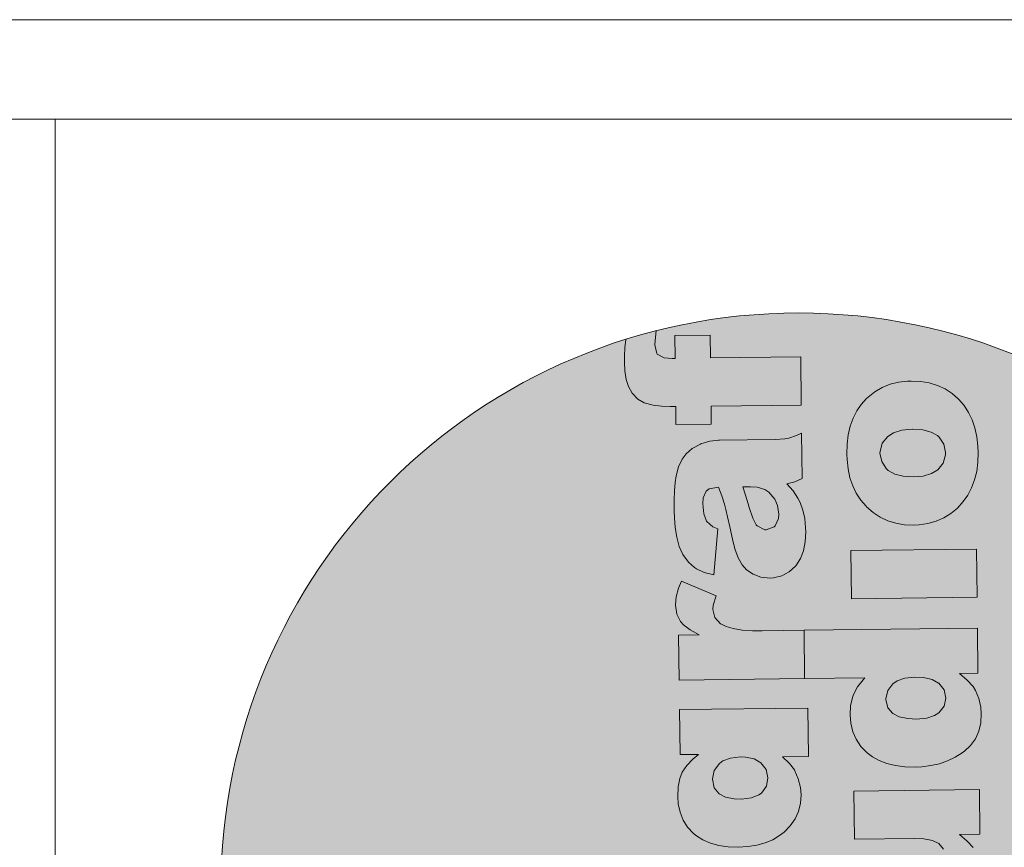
# Model space of a CAD drawing. Header units: millimetres. Extents: x -115268 to 140687, y -37779 to 24471.
# Tile 254 of 256: x 47797 to 48094, y 19350 to 19600. Entities that reach past the tile are written whole.
import ezdxf

# ---------------------------------------------------------------- set-up
doc = ezdxf.new("R2010")
doc.units = ezdxf.units.MM
doc.layers.get('0').update_dxf_attribs({"lineweight": 9})
doc.layers.add('A_CIENKA', color=7, linetype='Continuous', lineweight=9)
doc.layers.add('A_RAMKA', color=7, linetype='Continuous', lineweight=9)

# ---------------------------------------------------------------- blocks, each defined once
blk = doc.blocks.new('METRYKA11')
at = {"true_color": 0x000000}
h = blk.add_hatch(color=18, dxfattribs=at)
h.dxf.hatch_style = 1
h.paths.add_polyline_path([(7511428.56, 5508702.86, 1), (7511776.45, 5508702.86, 1)])
at = {"true_color": 0xffffff}
h = blk.add_hatch(color=7, dxfattribs=at)
h.dxf.hatch_style = 1
h.paths.add_polyline_path([(7511581.88, 5508579.4), (7511581.49, 5508579.4), (7511578.94, 5508579.05), (7511576.25, 5508578.25), (7511576.14, 5508578.21), (7511573.63, 5508576.92), (7511571.76, 5508575.28), (7511570.62, 5508573.72), (7511569.49, 5508571.36), (7511568.79, 5508568.65), (7511568.5, 5508566.69), (7511568.32, 5508564.19), (7511568.21, 5508561.35), (7511568.22, 5508558.2), (7511568.28, 5508555.88), (7511568.52, 5508553.19), (7511568.9, 5508550.67), (7511568.98, 5508550.18), (7511569.72, 5508547.38), (7511570.69, 5508545.22), (7511570.83, 5508544.94), (7511572.47, 5508542.68), (7511574.32, 5508541.02), (7511574.95, 5508540.61), (7511577.24, 5508539.58), (7511580.09, 5508538.81), (7511581.36, 5508552.68), (7511579.81, 5508553.32), (7511577.92, 5508554.95), (7511577.1, 5508557.18), (7511576.78, 5508560.19), (7511576.9, 5508561.98), (7511577.82, 5508564.06), (7511578.73, 5508564.71), (7511581.55, 5508565.23), (7511582.54, 5508562.58), (7511583.31, 5508560.13), (7511583.31, 5508560.1), (7511583.75, 5508558.53), (7511584.27, 5508556.25), (7511584.97, 5508553.28), (7511585.75, 5508549.57), (7511586.49, 5508546.64), (7511587.5, 5508543.98), (7511588.65, 5508541.86), (7511590, 5508540.3), (7511591.94, 5508538.99), (7511594.34, 5508538.14), (7511597.11, 5508537.86), (7511598.09, 5508537.94), (7511600.58, 5508538.5), (7511602.81, 5508539.68), (7511604.78, 5508541.5), (7511605.02, 5508541.78), (7511606.26, 5508543.72), (7511607.15, 5508546.05), (7511607.67, 5508548.72), (7511607.81, 5508551.77), (7511607.76, 5508553), (7511607.48, 5508555.76), (7511606.93, 5508558.35), (7511606.13, 5508560.69), (7511605.48, 5508561.95), (7511604.05, 5508564.14), (7511602.13, 5508566.29), (7511604.51, 5508566.81), (7511606.74, 5508567.92), (7511606.57, 5508581.49), (7511605.04, 5508580.77), (7511602.74, 5508580.01), (7511601.51, 5508579.78), (7511598.57, 5508579.6)])
h.paths.add_polyline_path([(7511593.2, 5508565.23), (7511595.52, 5508564.56), (7511596.73, 5508563.73), (7511598.47, 5508561.62), (7511599.3, 5508559.73), (7511599.68, 5508557.11), (7511599.59, 5508555.84), (7511598.64, 5508553.62), (7511598.26, 5508553.23), (7511595.88, 5508552.36), (7511595.46, 5508552.39), (7511593.17, 5508553.56), (7511592.88, 5508553.9), (7511591.84, 5508555.89), (7511590.79, 5508559.1), (7511590.49, 5508560.22), (7511589.69, 5508562.81), (7511588.85, 5508565.32), (7511591.17, 5508565.35)], flags=16)
h.paths.add_polyline_path([(7511594.33, 5508603.93), (7511592.32, 5508602.95), (7511589.31, 5508602.56), (7511568.52, 5508602.31), (7511568.7, 5508587.76), (7511592.75, 5508588.05), (7511594.36, 5508588.11), (7511597.27, 5508588.49), (7511599.82, 5508589.19), (7511601.98, 5508590.24), (7511603.72, 5508591.62), (7511605.24, 5508593.4), (7511606.33, 5508595.62), (7511607, 5508598.15), (7511607.21, 5508601.03), (7511607, 5508603.73), (7511606.45, 5508606.31), (7511605.51, 5508608.57), (7511604.11, 5508610.67), (7511602.3, 5508612.65), (7511600.07, 5508614.58), (7511606.17, 5508614.66), (7511606.01, 5508628.19), (7511568.21, 5508627.73), (7511568.39, 5508613.25), (7511586.58, 5508613.47), (7511589.32, 5508613.36), (7511591.92, 5508612.83), (7511593.76, 5508611.91), (7511595.21, 5508610.17), (7511595.81, 5508607.66), (7511595.62, 5508606.08)])
h.paths.add_polyline_path([(7511567.8, 5508661.95), (7511567.89, 5508653.99), (7511553.52, 5508653.81), (7511561.13, 5508639.39), (7511568.07, 5508639.47), (7511568.13, 5508634.14), (7511578.76, 5508634.27), (7511578.69, 5508639.6), (7511591.98, 5508639.76), (7511593.66, 5508639.79), (7511596.71, 5508640.03), (7511599.19, 5508640.48), (7511601.11, 5508641.1), (7511601.57, 5508641.32), (7511603.72, 5508642.85), (7511605.28, 5508644.94), (7511605.34, 5508645.05), (7511606.06, 5508647.09), (7511606.48, 5508649.69), (7511606.58, 5508652.92), (7511606.49, 5508654.84), (7511606.24, 5508657.47), (7511605.86, 5508660.17), (7511605.27, 5508662.93), (7511595.29, 5508661.76), (7511595.91, 5508659.59), (7511596.3, 5508656.97), (7511595.09, 5508654.77), (7511594.74, 5508654.63), (7511591.87, 5508654.28), (7511578.51, 5508654.12), (7511578.42, 5508662.08)])
h.paths.add_polyline_path([(7511572.98, 5508705.87), (7511572.52, 5508705.45), (7511570.93, 5508703.68), (7511569.56, 5508701.7), (7511568.46, 5508699.51), (7511567.65, 5508697.08), (7511567.05, 5508694.48), (7511566.7, 5508691.67), (7511566.63, 5508688.65), (7511566.68, 5508687.04), (7511566.96, 5508684.2), (7511567.56, 5508681.58), (7511568.36, 5508679.13), (7511569.44, 5508676.87), (7511570.79, 5508674.82), (7511572.56, 5508672.79), (7511574.49, 5508671.11), (7511576.61, 5508669.73), (7511578.9, 5508668.64), (7511581.36, 5508667.86), (7511583.96, 5508667.44), (7511586.73, 5508667.3), (7511588.35, 5508667.39), (7511590.97, 5508667.77), (7511593.45, 5508668.43), (7511595.76, 5508669.44), (7511597.91, 5508670.8), (7511599.89, 5508672.44), (7511601.69, 5508674.39), (7511603.03, 5508676.33), (7511604.2, 5508678.52), (7511605.05, 5508680.91), (7511605.68, 5508683.48), (7511606.04, 5508686.22), (7511606.14, 5508689.17), (7511606.05, 5508691.09), (7511605.73, 5508693.93), (7511605.17, 5508696.59), (7511604.34, 5508699.03), (7511603.26, 5508701.26), (7511601.94, 5508703.28), (7511600.33, 5508705.12), (7511600.23, 5508705.22), (7511598.28, 5508706.92), (7511596.16, 5508708.33), (7511593.87, 5508709.39), (7511591.44, 5508710.13), (7511588.8, 5508710.59), (7511586, 5508710.7), (7511584.87, 5508710.68), (7511582.14, 5508710.33), (7511579.59, 5508709.71), (7511577.22, 5508708.77), (7511575.02, 5508707.48)])
h.paths.add_polyline_path([(7511577.07, 5508686.43), (7511576.58, 5508688.98), (7511576.58, 5508689.54), (7511577.25, 5508691.97), (7511578.91, 5508694.03), (7511580.71, 5508695.17), (7511583.16, 5508695.9), (7511586.32, 5508696.16), (7511589.51, 5508695.94), (7511592, 5508695.31), (7511593.88, 5508694.24), (7511594.41, 5508693.79), (7511595.84, 5508691.67), (7511596.32, 5508689.12), (7511596.33, 5508688.45), (7511595.62, 5508685.99), (7511593.97, 5508683.97), (7511592.09, 5508682.79), (7511589.61, 5508682.09), (7511586.52, 5508681.81), (7511583.5, 5508682.02), (7511581.01, 5508682.65), (7511579.07, 5508683.79), (7511578.5, 5508684.31)], flags=16)
h.paths.add_polyline_path([(7511566.63, 5508757.31), (7511566.8, 5508743.74), (7511572.37, 5508743.81), (7511570.67, 5508742.38), (7511568.84, 5508740.43), (7511567.49, 5508738.42), (7511566.78, 5508736.59), (7511566.25, 5508734.05), (7511566.11, 5508731.11), (7511566.24, 5508728.94), (7511566.8, 5508726.35), (7511567.74, 5508723.97), (7511569.1, 5508721.89), (7511570.88, 5508719.98), (7511571.76, 5508719.25), (7511573.7, 5508718.02), (7511575.96, 5508717.06), (7511578.49, 5508716.39), (7511581.3, 5508715.97), (7511584.35, 5508715.87), (7511587.19, 5508716.04), (7511589.96, 5508716.46), (7511592.47, 5508717.16), (7511594.74, 5508718.1), (7511596.76, 5508719.35), (7511598.11, 5508720.42), (7511599.99, 5508722.3), (7511601.43, 5508724.38), (7511602.46, 5508726.61), (7511603.06, 5508729.07), (7511603.24, 5508731.66), (7511603.04, 5508733.87), (7511602.41, 5508736.42), (7511601.36, 5508738.87), (7511601.22, 5508739.11), (7511599.76, 5508741.09), (7511597.63, 5508743.1), (7511605.48, 5508743.19), (7511605.3, 5508757.78)])
h.paths.add_polyline_path([(7511577.09, 5508733.77), (7511576.52, 5508736.39), (7511577.06, 5508738.96), (7511578.65, 5508741.04), (7511579.73, 5508741.83), (7511582.03, 5508742.7), (7511584.97, 5508743.05), (7511586.51, 5508743), (7511589.15, 5508742.43), (7511591.13, 5508741.3), (7511592.7, 5508739.29), (7511593.25, 5508736.77), (7511592.79, 5508734.2), (7511591.34, 5508732.15), (7511590.55, 5508731.58), (7511588.28, 5508730.68), (7511585.3, 5508730.32), (7511583.13, 5508730.4), (7511580.49, 5508730.93), (7511578.58, 5508731.93)], flags=16)
h.paths.add_polyline_path([(7511591.49, 5508781.03), (7511588.61, 5508781.07), (7511585.49, 5508781.28), (7511582.85, 5508781.7), (7511580.71, 5508782.34), (7511579.05, 5508783.13), (7511579.01, 5508783.19), (7511577.27, 5508785.03), (7511576.64, 5508787.51), (7511576.8, 5508788.78), (7511577.68, 5508791.59), (7511567.29, 5508795.96), (7511566.36, 5508793.88), (7511565.62, 5508791.31), (7511565.41, 5508788.92), (7511565.41, 5508788.74), (7511565.83, 5508786.05), (7511566.94, 5508783.82), (7511567.8, 5508782.85), (7511569.81, 5508781.29), (7511572.57, 5508779.82), (7511566.36, 5508779.74), (7511566.53, 5508766.18), (7511604.32, 5508766.64), (7511604.14, 5508781.19)])
h.paths.add_polyline_path([(7511578.72, 5508838.45), (7511578.34, 5508838.45), (7511575.78, 5508838.14), (7511573.09, 5508837.33), (7511572.99, 5508837.3), (7511570.48, 5508836), (7511568.61, 5508834.37), (7511567.47, 5508832.78), (7511566.34, 5508830.45), (7511565.64, 5508827.74), (7511565.34, 5508825.77), (7511565.16, 5508823.25), (7511565.06, 5508820.44), (7511565.06, 5508817.28), (7511565.12, 5508814.97), (7511565.37, 5508812.27), (7511565.75, 5508809.75), (7511565.83, 5508809.23), (7511566.56, 5508806.43), (7511567.53, 5508804.27), (7511567.68, 5508804.03), (7511569.32, 5508801.77), (7511571.16, 5508800.07), (7511571.8, 5508799.69), (7511574.09, 5508798.63), (7511576.94, 5508797.9), (7511578.21, 5508811.73), (7511576.66, 5508812.41), (7511574.77, 5508814), (7511573.95, 5508816.27), (7511573.63, 5508819.25), (7511573.75, 5508821.07), (7511574.67, 5508823.15), (7511575.57, 5508823.79), (7511578.4, 5508824.29), (7511579.38, 5508821.66), (7511580.15, 5508819.18), (7511580.15, 5508819.15), (7511580.59, 5508817.61), (7511581.11, 5508815.34), (7511581.81, 5508812.33), (7511582.59, 5508808.66), (7511583.33, 5508805.72), (7511584.34, 5508803.07), (7511585.49, 5508800.95), (7511586.84, 5508799.38), (7511588.79, 5508798.08), (7511591.18, 5508797.19), (7511593.96, 5508796.95), (7511594.94, 5508796.99), (7511597.42, 5508797.59), (7511599.65, 5508798.77), (7511601.63, 5508800.58), (7511601.87, 5508800.87), (7511603.11, 5508802.81), (7511603.99, 5508805.1), (7511604.52, 5508807.81), (7511604.66, 5508810.86), (7511604.61, 5508812.08), (7511604.33, 5508814.85), (7511603.77, 5508817.4), (7511602.97, 5508819.74), (7511602.32, 5508821.03), (7511600.9, 5508823.19), (7511598.98, 5508825.37), (7511601.35, 5508825.89), (7511603.58, 5508826.97), (7511603.42, 5508840.58), (7511601.88, 5508839.86), (7511599.58, 5508839.09), (7511598.36, 5508838.87), (7511595.41, 5508838.66)])
h.paths.add_polyline_path([(7511585.7, 5508824.37), (7511588.01, 5508824.4), (7511590.05, 5508824.28), (7511592.37, 5508823.61), (7511593.57, 5508822.82), (7511595.32, 5508820.7), (7511596.15, 5508818.82), (7511596.53, 5508816.19), (7511596.44, 5508814.89), (7511595.48, 5508812.71), (7511595.1, 5508812.32), (7511592.73, 5508811.45), (7511592.31, 5508811.48), (7511590.01, 5508812.64), (7511589.73, 5508812.95), (7511588.69, 5508814.98), (7511587.63, 5508818.19), (7511587.34, 5508819.31), (7511586.54, 5508821.89)], flags=16)
h.paths.add_polyline_path([(7511565.26, 5508870.02), (7511565.35, 5508863.12), (7511564.43, 5508863.1), (7511562.01, 5508863.25), (7511559.81, 5508864.48), (7511559.23, 5508867.21), (7511559.28, 5508868.51), (7511559.6, 5508871.43, 0.013685), (7511550.44, 5508868.83), (7511550.23, 5508866.33), (7511550.12, 5508863.91), (7511550.07, 5508861.84), (7511550.21, 5508859.42), (7511550.59, 5508856.73), (7511551.25, 5508854.63), (7511552.39, 5508852.65), (7511554.13, 5508850.85), (7511556.01, 5508849.75), (7511558.71, 5508849.01), (7511561.24, 5508848.69), (7511563.8, 5508848.58), (7511565.52, 5508848.6), (7511565.59, 5508843.17), (7511576.21, 5508843.3), (7511576.14, 5508848.73), (7511603.32, 5508849.06), (7511603.14, 5508863.58), (7511575.97, 5508863.24), (7511575.88, 5508870.15)])
h.paths.add_polyline_path([(7511621.34, 5508849.25), (7511619.99, 5508847.27), (7511618.9, 5508845.08), (7511618.05, 5508842.68), (7511617.45, 5508840.08), (7511617.13, 5508837.27), (7511617.03, 5508834.26), (7511617.09, 5508832.64), (7511617.4, 5508829.81), (7511617.96, 5508827.15), (7511618.8, 5508824.7), (7511619.87, 5508822.47), (7511621.23, 5508820.42), (7511622.98, 5508818.37), (7511624.92, 5508816.71), (7511627.04, 5508815.3), (7511629.34, 5508814.21), (7511631.77, 5508813.47), (7511634.4, 5508813.01), (7511637.17, 5508812.9), (7511638.78, 5508812.96), (7511641.41, 5508813.34), (7511643.89, 5508814.04), (7511646.19, 5508815.04), (7511648.35, 5508816.37), (7511650.29, 5508818.01), (7511652.09, 5508819.99), (7511653.47, 5508821.94), (7511654.6, 5508824.12), (7511655.49, 5508826.48), (7511656.12, 5508829.05), (7511656.47, 5508831.83), (7511656.54, 5508834.77), (7511656.48, 5508836.66), (7511656.17, 5508839.5), (7511655.58, 5508842.16), (7511654.74, 5508844.6), (7511653.69, 5508846.83), (7511652.34, 5508848.89), (7511650.77, 5508850.69), (7511650.67, 5508850.79), (7511648.72, 5508852.52), (7511646.6, 5508853.9), (7511644.3, 5508854.96), (7511641.84, 5508855.74), (7511639.21, 5508856.16), (7511636.43, 5508856.3), (7511635.31, 5508856.25), (7511632.58, 5508855.94), (7511630.03, 5508855.31), (7511627.66, 5508854.34), (7511625.46, 5508853.05), (7511623.41, 5508851.48), (7511622.93, 5508851.02)])
h.paths.add_polyline_path([(7511626.98, 5508834.59), (7511627.01, 5508835.11), (7511627.68, 5508837.58), (7511629.34, 5508839.63), (7511631.12, 5508840.74), (7511633.6, 5508841.47), (7511636.73, 5508841.76), (7511639.94, 5508841.55), (7511642.44, 5508840.91), (7511644.31, 5508839.85), (7511644.84, 5508839.36), (7511646.27, 5508837.28), (7511646.76, 5508834.72), (7511646.73, 5508834.02), (7511646.06, 5508831.59), (7511644.4, 5508829.57), (7511644.4, 5508829.54), (7511642.49, 5508828.39), (7511640.01, 5508827.66), (7511636.96, 5508827.42), (7511633.94, 5508827.59), (7511631.44, 5508828.26), (7511629.5, 5508829.39), (7511628.9, 5508829.91), (7511627.51, 5508832.03)], flags=16)
h.paths.add_polyline_path([(7511618.26, 5508805.2), (7511618.44, 5508790.72), (7511656.23, 5508791.18), (7511656.05, 5508805.66)])
h.paths.add_polyline_path([(7511604.14, 5508781.19), (7511604.32, 5508766.64), (7511622.48, 5508766.86), (7511621.93, 5508766.29), (7511620.27, 5508764.2), (7511619.07, 5508761.87), (7511618.76, 5508760.99), (7511618.16, 5508758.46), (7511617.99, 5508755.69), (7511618.19, 5508753.17), (7511618.82, 5508750.65), (7511619.83, 5508748.35), (7511621.26, 5508746.23), (7511623.11, 5508744.32), (7511624.7, 5508743.11), (7511626.78, 5508741.94), (7511629.07, 5508741.06), (7511631.64, 5508740.43), (7511634.48, 5508740.08), (7511637.57, 5508739.97), (7511639.57, 5508740.07), (7511642.33, 5508740.42), (7511644.92, 5508741.01), (7511647.36, 5508741.85), (7511649.67, 5508742.92), (7511651.79, 5508744.25), (7511652.45, 5508744.75), (7511654.29, 5508746.52), (7511655.73, 5508748.54), (7511656.76, 5508750.8), (7511657.32, 5508753.33), (7511657.5, 5508756.1), (7511657.37, 5508758.06), (7511656.81, 5508760.65), (7511655.8, 5508763.06), (7511655.02, 5508764.24), (7511653.28, 5508766.15), (7511650.94, 5508768.19), (7511656.51, 5508768.25), (7511656.35, 5508781.82)])
h.paths.add_polyline_path([(7511634.51, 5508766.76), (7511637.52, 5508767.08), (7511640.15, 5508766.93), (7511642.72, 5508766.37), (7511644.65, 5508765.29), (7511646.3, 5508763.22), (7511646.85, 5508760.7), (7511646.36, 5508758.38), (7511644.73, 5508756.33), (7511643.45, 5508755.51), (7511641.07, 5508754.74), (7511637.99, 5508754.46), (7511635.39, 5508754.57), (7511632.79, 5508755.13), (7511630.92, 5508756.09), (7511629.39, 5508757.86), (7511628.74, 5508760.41), (7511629.33, 5508763.01), (7511630.88, 5508765.1), (7511632.13, 5508765.96)], flags=16)
h.paths.add_polyline_path([(7511619.14, 5508732.77), (7511619.32, 5508718.29), (7511637.48, 5508718.51), (7511640.25, 5508718.41), (7511642.85, 5508717.91), (7511644.69, 5508716.99), (7511646.11, 5508715.25), (7511646.7, 5508712.73), (7511646.55, 5508711.12), (7511645.28, 5508709), (7511645.24, 5508709), (7511643.25, 5508707.99), (7511640.24, 5508707.64), (7511619.45, 5508707.39), (7511619.63, 5508692.84), (7511643.68, 5508693.13), (7511645.26, 5508693.19), (7511648.2, 5508693.57), (7511650.71, 5508694.27), (7511652.88, 5508695.31), (7511654.65, 5508696.67), (7511656.13, 5508698.47), (7511657.26, 5508700.69), (7511657.93, 5508703.23), (7511658.11, 5508706.07), (7511657.94, 5508708.8), (7511657.34, 5508711.39), (7511656.44, 5508713.62), (7511656.37, 5508713.76), (7511655.01, 5508715.75), (7511653.23, 5508717.69), (7511650.97, 5508719.66), (7511657.1, 5508719.73), (7511656.94, 5508733.23)])
h.paths.add_polyline_path([(7511630.4, 5508678.24), (7511630.3, 5508686.2), (7511619.71, 5508686.07), (7511619.81, 5508678.11), (7511605.4, 5508677.94), (7511613.04, 5508663.51), (7511619.99, 5508663.6), (7511620.05, 5508658.27), (7511630.64, 5508658.4), (7511630.57, 5508663.73), (7511643.9, 5508663.89), (7511645.54, 5508663.91), (7511648.63, 5508664.16), (7511651.11, 5508664.61), (7511653.03, 5508665.23), (7511653.48, 5508665.44), (7511655.64, 5508666.98), (7511657.19, 5508669.06), (7511657.94, 5508671.18), (7511658.36, 5508673.81), (7511658.46, 5508677.04), (7511658.4, 5508678.97), (7511658.16, 5508681.6), (7511657.74, 5508684.26), (7511657.18, 5508687.05), (7511647.17, 5508685.88), (7511647.83, 5508683.71), (7511648.21, 5508681.14), (7511646.97, 5508678.9), (7511646.63, 5508678.76), (7511643.79, 5508678.41)])
h.paths.add_polyline_path([(7511639.73, 5508652.13), (7511638.55, 5508651.13), (7511636.89, 5508649.15), (7511635.62, 5508646.68), (7511635.55, 5508646.47), (7511634.91, 5508644.5), (7511634.34, 5508642.07), (7511633.89, 5508639.19), (7511633.47, 5508635.89), (7511633.31, 5508634.48), (7511632.82, 5508631.5), (7511632.25, 5508629.58), (7511630.2, 5508628.24), (7511628.05, 5508629.33), (7511627.62, 5508630.1), (7511627.13, 5508632.9), (7511627.28, 5508634.69), (7511628.23, 5508637.05), (7511628.58, 5508637.51), (7511630.88, 5508638.84), (7511629.38, 5508652.56), (7511627.77, 5508651.88), (7511625.4, 5508650.52), (7511623.53, 5508648.95), (7511622.87, 5508648.24), (7511621.43, 5508646.05), (7511620.41, 5508643.51), (7511620.04, 5508642.07), (7511619.68, 5508639.72), (7511619.5, 5508636.87), (7511619.48, 5508633.51), (7511619.58, 5508630.77), (7511619.86, 5508627.94), (7511620.31, 5508625.45), (7511620.93, 5508623.32), (7511621.8, 5508621.37), (7511623.26, 5508619.18), (7511625.04, 5508617.41), (7511626.42, 5508616.48), (7511628.81, 5508615.6), (7511631.51, 5508615.32), (7511632.77, 5508615.4), (7511635.29, 5508616.06), (7511637.55, 5508617.39), (7511638.35, 5508618.1), (7511640.12, 5508620.08), (7511641.32, 5508622.41), (7511641.85, 5508624.17), (7511642.42, 5508626.49), (7511642.98, 5508629.41), (7511643.61, 5508632.89), (7511643.87, 5508634.44), (7511644.46, 5508637.46), (7511645, 5508639.11), (7511645.31, 5508639.64), (7511647.47, 5508640.83), (7511649.73, 5508639.59), (7511650.63, 5508637.88), (7511651.05, 5508635.08), (7511650.9, 5508633.08), (7511649.98, 5508630.79), (7511648.84, 5508629.59), (7511646.36, 5508628.26), (7511647.87, 5508613.9), (7511650.35, 5508614.7), (7511652.65, 5508615.96), (7511654.59, 5508617.6), (7511656.22, 5508619.65), (7511656.9, 5508620.88), (7511657.68, 5508622.89), (7511658.29, 5508625.21), (7511658.71, 5508627.92), (7511658.95, 5508631.01), (7511658.98, 5508634.41), (7511658.96, 5508635.81), (7511658.75, 5508638.82), (7511658.37, 5508641.52), (7511657.78, 5508643.93), (7511657.05, 5508645.99), (7511656.98, 5508646.13), (7511655.58, 5508648.64), (7511653.95, 5508650.65), (7511652, 5508652.17), (7511650.66, 5508652.89), (7511648.16, 5508653.77), (7511645.63, 5508654.06), (7511644.61, 5508653.98), (7511642.06, 5508653.38)])
blk.add_line((7511378.67, 5508935.17), (7511378.67, 5506025.17))
at = {"color": 7, "lineweight": 0}
for p, q in [((7511559.28, 5508868.51), (7511559.6, 5508871.43)), ((7511575.88, 5508870.15), (7511565.26, 5508870.02)), ((7511565.26, 5508870.02), (7511565.35, 5508863.12)), ((7511575.97, 5508863.24), (7511575.88, 5508870.15)), ((7511550.23, 5508866.33), (7511550.12, 5508863.91)), ((7511550.44, 5508868.83), (7511550.23, 5508866.33)), ((7511559.23, 5508867.21), (7511559.28, 5508868.51)), ((7511559.79, 5508864.59), (7511559.23, 5508867.21)), ((7511550.12, 5508863.91), (7511550.07, 5508861.84)), ((7511559.93, 5508864.42), (7511559.79, 5508864.59)), ((7511562.01, 5508863.25), (7511559.93, 5508864.42)), ((7511564.43, 5508863.1), (7511562.01, 5508863.25)), ((7511565.35, 5508863.12), (7511564.43, 5508863.1)), ((7511603.14, 5508863.58), (7511575.97, 5508863.24)), ((7511603.32, 5508849.06), (7511603.14, 5508863.58)), ((7511550.07, 5508861.84), (7511550.21, 5508859.42)), ((7511550.21, 5508859.42), (7511550.59, 5508856.73)), ((7511550.59, 5508856.73), (7511551.25, 5508854.63)), ((7511551.25, 5508854.63), (7511552.39, 5508852.65)), ((7511627.66, 5508854.34), (7511625.46, 5508853.05)), ((7511630.03, 5508855.31), (7511627.66, 5508854.34)), ((7511632.58, 5508855.94), (7511630.03, 5508855.31)), ((7511635.31, 5508856.25), (7511632.58, 5508855.94)), ((7511636.43, 5508856.3), (7511635.31, 5508856.25)), ((7511639.21, 5508856.16), (7511636.43, 5508856.3)), ((7511641.84, 5508855.74), (7511639.21, 5508856.16)), ((7511644.3, 5508854.96), (7511641.84, 5508855.74)), ((7511646.6, 5508853.9), (7511644.3, 5508854.96)), ((7511552.39, 5508852.65), (7511554.13, 5508850.85)), ((7511623.41, 5508851.48), (7511622.93, 5508851.02)), ((7511625.46, 5508853.05), (7511623.41, 5508851.48)), ((7511648.72, 5508852.52), (7511646.6, 5508853.9)), ((7511650.67, 5508850.79), (7511648.72, 5508852.52)), ((7511554.13, 5508850.85), (7511556.01, 5508849.75)), ((7511556.01, 5508849.75), (7511558.71, 5508849.01)), ((7511558.71, 5508849.01), (7511561.24, 5508848.69)), ((7511561.24, 5508848.69), (7511563.8, 5508848.58)), ((7511563.8, 5508848.58), (7511565.52, 5508848.6)), ((7511565.52, 5508848.6), (7511565.59, 5508843.17)), ((7511576.14, 5508848.73), (7511603.32, 5508849.06)), ((7511576.21, 5508843.3), (7511576.14, 5508848.73)), ((7511621.34, 5508849.25), (7511619.99, 5508847.27)), ((7511622.93, 5508851.02), (7511621.34, 5508849.25)), ((7511650.77, 5508850.69), (7511650.67, 5508850.79)), ((7511652.34, 5508848.89), (7511650.77, 5508850.69)), ((7511653.69, 5508846.83), (7511652.34, 5508848.89)), ((7511619.99, 5508847.27), (7511618.9, 5508845.08)), ((7511654.74, 5508844.6), (7511653.69, 5508846.83)), ((7511565.59, 5508843.17), (7511576.21, 5508843.3)), ((7511618.05, 5508842.68), (7511617.45, 5508840.08)), ((7511618.9, 5508845.08), (7511618.05, 5508842.68)), ((7511655.58, 5508842.16), (7511654.74, 5508844.6)), ((7511601.88, 5508839.86), (7511599.58, 5508839.09)), ((7511603.42, 5508840.58), (7511601.88, 5508839.86)), ((7511603.58, 5508826.97), (7511603.42, 5508840.58)), ((7511617.45, 5508840.08), (7511617.13, 5508837.27)), ((7511627.68, 5508837.58), (7511629.34, 5508839.63)), ((7511629.34, 5508839.63), (7511631.12, 5508840.74)), ((7511631.12, 5508840.74), (7511633.6, 5508841.47)), ((7511633.6, 5508841.47), (7511636.65, 5508841.75)), ((7511636.65, 5508841.75), (7511636.82, 5508841.76)), ((7511636.82, 5508841.76), (7511639.94, 5508841.55)), ((7511639.94, 5508841.55), (7511642.44, 5508840.91)), ((7511642.44, 5508840.91), (7511644.31, 5508839.85)), ((7511644.31, 5508839.85), (7511644.84, 5508839.36)), ((7511656.17, 5508839.5), (7511655.58, 5508842.16)), ((7511656.48, 5508836.66), (7511656.17, 5508839.5)), ((7511572.99, 5508837.3), (7511570.48, 5508836)), ((7511573.09, 5508837.33), (7511572.99, 5508837.3)), ((7511575.78, 5508838.14), (7511573.09, 5508837.33)), ((7511578.34, 5508838.45), (7511575.78, 5508838.14)), ((7511578.72, 5508838.45), (7511578.34, 5508838.45)), ((7511595.41, 5508838.66), (7511578.72, 5508838.45)), ((7511598.36, 5508838.87), (7511595.41, 5508838.66)), ((7511599.58, 5508839.09), (7511598.36, 5508838.87)), ((7511617.13, 5508837.27), (7511617.03, 5508834.26)), ((7511627.01, 5508835.11), (7511627.68, 5508837.58)), ((7511644.84, 5508839.36), (7511646.27, 5508837.28)), ((7511646.27, 5508837.28), (7511646.76, 5508834.72)), ((7511656.54, 5508834.77), (7511656.48, 5508836.66)), ((7511568.61, 5508834.37), (7511567.47, 5508832.78)), ((7511570.48, 5508836), (7511568.61, 5508834.37)), ((7511617.03, 5508834.26), (7511617.09, 5508832.64)), ((7511626.98, 5508834.59), (7511627.01, 5508835.11)), ((7511627.51, 5508832.03), (7511626.98, 5508834.59)), ((7511646.73, 5508834.02), (7511646.06, 5508831.59)), ((7511646.76, 5508834.72), (7511646.73, 5508834.02)), ((7511656.47, 5508831.83), (7511656.54, 5508834.77)), ((7511567.47, 5508832.78), (7511566.34, 5508830.45)), ((7511617.09, 5508832.64), (7511617.4, 5508829.81)), ((7511628.9, 5508829.91), (7511627.51, 5508832.03)), ((7511646.06, 5508831.59), (7511644.4, 5508829.57)), ((7511656.12, 5508829.05), (7511656.47, 5508831.83)), ((7511565.64, 5508827.74), (7511565.34, 5508825.77)), ((7511566.34, 5508830.45), (7511565.64, 5508827.74)), ((7511617.4, 5508829.81), (7511617.96, 5508827.15)), ((7511629.5, 5508829.39), (7511628.9, 5508829.91)), ((7511631.44, 5508828.26), (7511629.5, 5508829.39)), ((7511633.94, 5508827.59), (7511631.44, 5508828.26)), ((7511636.96, 5508827.42), (7511633.94, 5508827.59)), ((7511640.01, 5508827.66), (7511636.96, 5508827.42)), ((7511642.49, 5508828.39), (7511640.01, 5508827.66)), ((7511644.4, 5508829.54), (7511642.49, 5508828.39)), ((7511644.4, 5508829.57), (7511644.4, 5508829.54)), ((7511655.49, 5508826.48), (7511656.12, 5508829.05)), ((7511565.34, 5508825.77), (7511565.16, 5508823.25)), ((7511598.98, 5508825.37), (7511601.35, 5508825.89)), ((7511600.9, 5508823.19), (7511598.98, 5508825.37)), ((7511601.35, 5508825.89), (7511603.58, 5508826.97)), ((7511617.96, 5508827.15), (7511618.8, 5508824.7)), ((7511618.8, 5508824.7), (7511619.87, 5508822.47)), ((7511654.6, 5508824.12), (7511655.49, 5508826.48)), ((7511565.16, 5508823.25), (7511565.06, 5508820.44)), ((7511573.75, 5508821.07), (7511574.67, 5508823.15)), ((7511574.67, 5508823.15), (7511575.57, 5508823.79)), ((7511575.57, 5508823.79), (7511578.37, 5508824.28)), ((7511578.37, 5508824.28), (7511578.41, 5508824.28)), ((7511578.41, 5508824.28), (7511579.38, 5508821.66)), ((7511579.38, 5508821.66), (7511580.15, 5508819.18)), ((7511585.7, 5508824.37), (7511588.01, 5508824.4)), ((7511586.54, 5508821.89), (7511585.7, 5508824.37)), ((7511587.34, 5508819.31), (7511586.54, 5508821.89)), ((7511588.01, 5508824.4), (7511590.05, 5508824.28)), ((7511590.05, 5508824.28), (7511592.37, 5508823.61)), ((7511592.37, 5508823.61), (7511593.57, 5508822.82)), ((7511593.57, 5508822.82), (7511595.32, 5508820.7)), ((7511602.32, 5508821.03), (7511600.9, 5508823.19)), ((7511619.87, 5508822.47), (7511621.23, 5508820.42)), ((7511652.09, 5508819.99), (7511653.47, 5508821.94)), ((7511653.47, 5508821.94), (7511654.6, 5508824.12)), ((7511565.06, 5508820.44), (7511565.06, 5508817.28)), ((7511573.63, 5508819.25), (7511573.75, 5508821.07)), ((7511573.95, 5508816.27), (7511573.63, 5508819.25)), ((7511580.15, 5508819.18), (7511580.15, 5508819.15)), ((7511580.15, 5508819.15), (7511580.59, 5508817.61)), ((7511587.63, 5508818.19), (7511587.34, 5508819.31)), ((7511595.32, 5508820.7), (7511596.15, 5508818.82)), ((7511596.15, 5508818.82), (7511596.53, 5508816.19)), ((7511602.97, 5508819.74), (7511602.32, 5508821.03)), ((7511603.77, 5508817.4), (7511602.97, 5508819.74)), ((7511621.23, 5508820.42), (7511622.83, 5508818.55)), ((7511650.29, 5508818.01), (7511652.09, 5508819.99)), ((7511565.06, 5508817.28), (7511565.12, 5508814.97)), ((7511574.74, 5508814.07), (7511573.95, 5508816.27)), ((7511580.59, 5508817.61), (7511581.11, 5508815.34)), ((7511588.69, 5508814.98), (7511587.63, 5508818.19)), ((7511596.53, 5508816.19), (7511596.44, 5508814.89)), ((7511604.33, 5508814.85), (7511603.77, 5508817.4)), ((7511622.83, 5508818.55), (7511622.94, 5508818.41)), ((7511622.94, 5508818.41), (7511624.92, 5508816.71)), ((7511624.92, 5508816.71), (7511627.04, 5508815.3)), ((7511646.19, 5508815.04), (7511648.35, 5508816.37)), ((7511648.35, 5508816.37), (7511650.29, 5508818.01)), ((7511565.12, 5508814.97), (7511565.37, 5508812.27)), ((7511574.85, 5508813.93), (7511574.74, 5508814.07)), ((7511576.66, 5508812.41), (7511574.85, 5508813.93)), ((7511581.11, 5508815.34), (7511581.81, 5508812.33)), ((7511589.73, 5508812.95), (7511588.69, 5508814.98)), ((7511590.01, 5508812.64), (7511589.73, 5508812.95)), ((7511596.44, 5508814.89), (7511595.48, 5508812.71)), ((7511604.61, 5508812.08), (7511604.33, 5508814.85)), ((7511627.04, 5508815.3), (7511629.34, 5508814.21)), ((7511629.34, 5508814.21), (7511631.77, 5508813.47)), ((7511631.77, 5508813.47), (7511634.4, 5508813.01)), ((7511634.4, 5508813.01), (7511637.17, 5508812.9)), ((7511637.17, 5508812.9), (7511638.78, 5508812.96)), ((7511638.78, 5508812.96), (7511641.41, 5508813.34)), ((7511641.41, 5508813.34), (7511643.89, 5508814.04)), ((7511643.89, 5508814.04), (7511646.19, 5508815.04)), ((7511565.37, 5508812.27), (7511565.75, 5508809.75)), ((7511578.21, 5508811.73), (7511576.66, 5508812.41)), ((7511576.94, 5508797.9), (7511578.21, 5508811.73)), ((7511581.81, 5508812.33), (7511582.59, 5508808.66)), ((7511592.31, 5508811.48), (7511590.01, 5508812.64)), ((7511592.73, 5508811.45), (7511592.31, 5508811.48)), ((7511595.1, 5508812.32), (7511592.73, 5508811.45)), ((7511595.48, 5508812.71), (7511595.1, 5508812.32)), ((7511604.52, 5508807.81), (7511604.66, 5508810.86)), ((7511604.66, 5508810.86), (7511604.61, 5508812.08)), ((7511565.75, 5508809.75), (7511565.83, 5508809.23)), ((7511565.83, 5508809.23), (7511566.56, 5508806.43)), ((7511582.59, 5508808.66), (7511583.33, 5508805.72)), ((7511603.99, 5508805.1), (7511604.52, 5508807.81)), ((7511566.56, 5508806.43), (7511567.53, 5508804.27)), ((7511567.53, 5508804.27), (7511567.68, 5508804.03)), ((7511567.68, 5508804.03), (7511569.32, 5508801.77)), ((7511583.33, 5508805.72), (7511584.34, 5508803.07)), ((7511603.11, 5508802.81), (7511603.99, 5508805.1)), ((7511656.05, 5508805.66), (7511618.26, 5508805.2)), ((7511618.26, 5508805.2), (7511618.44, 5508790.72)), ((7511656.23, 5508791.18), (7511656.05, 5508805.66)), ((7511569.32, 5508801.77), (7511571.16, 5508800.07)), ((7511584.34, 5508803.07), (7511585.49, 5508800.95)), ((7511585.49, 5508800.95), (7511586.84, 5508799.38)), ((7511601.63, 5508800.58), (7511601.87, 5508800.87)), ((7511601.87, 5508800.87), (7511603.11, 5508802.81)), ((7511571.16, 5508800.07), (7511571.8, 5508799.69)), ((7511571.8, 5508799.69), (7511574.09, 5508798.63)), ((7511574.09, 5508798.63), (7511576.94, 5508797.9)), ((7511586.84, 5508799.38), (7511588.79, 5508798.08)), ((7511588.79, 5508798.08), (7511591.18, 5508797.19)), ((7511597.42, 5508797.59), (7511599.65, 5508798.77)), ((7511599.65, 5508798.77), (7511601.63, 5508800.58)), ((7511567.29, 5508795.96), (7511566.36, 5508793.88)), ((7511577.68, 5508791.59), (7511567.29, 5508795.96)), ((7511591.18, 5508797.19), (7511593.96, 5508796.95)), ((7511593.96, 5508796.95), (7511594.94, 5508796.99)), ((7511594.94, 5508796.99), (7511597.42, 5508797.59)), ((7511566.36, 5508793.88), (7511565.62, 5508791.31)), ((7511565.62, 5508791.31), (7511565.41, 5508788.92)), ((7511576.8, 5508788.78), (7511577.68, 5508791.59)), ((7511618.44, 5508790.72), (7511656.23, 5508791.18)), ((7511565.41, 5508788.92), (7511565.41, 5508788.74)), ((7511565.41, 5508788.74), (7511565.83, 5508786.05)), ((7511565.83, 5508786.05), (7511566.94, 5508783.82)), ((7511576.64, 5508787.51), (7511576.8, 5508788.78)), ((7511577.27, 5508785.03), (7511576.64, 5508787.51)), ((7511566.94, 5508783.82), (7511567.8, 5508782.85)), ((7511579.01, 5508783.19), (7511577.27, 5508785.03)), ((7511579.05, 5508783.13), (7511579.01, 5508783.19)), ((7511580.71, 5508782.34), (7511579.05, 5508783.13)), ((7511567.8, 5508782.85), (7511569.81, 5508781.29)), ((7511569.81, 5508781.29), (7511572.57, 5508779.82)), ((7511582.85, 5508781.7), (7511580.71, 5508782.34)), ((7511585.49, 5508781.28), (7511582.85, 5508781.7)), ((7511588.61, 5508781.07), (7511585.49, 5508781.28)), ((7511591.49, 5508781.03), (7511588.61, 5508781.07)), ((7511604.14, 5508781.19), (7511591.49, 5508781.03)), ((7511656.35, 5508781.82), (7511604.14, 5508781.19)), ((7511604.32, 5508766.64), (7511604.14, 5508781.19)), ((7511604.14, 5508781.19), (7511604.32, 5508766.64)), ((7511656.51, 5508768.25), (7511656.35, 5508781.82)), ((7511572.57, 5508779.82), (7511566.36, 5508779.74)), ((7511566.36, 5508779.74), (7511566.53, 5508766.18)), ((7511650.94, 5508768.19), (7511656.51, 5508768.25)), ((7511566.53, 5508766.18), (7511604.32, 5508766.64)), ((7511604.32, 5508766.64), (7511622.48, 5508766.86)), ((7511621.93, 5508766.29), (7511620.27, 5508764.2)), ((7511622.48, 5508766.86), (7511621.93, 5508766.29)), ((7511630.88, 5508765.1), (7511632.13, 5508765.96)), ((7511632.13, 5508765.96), (7511634.51, 5508766.76)), ((7511634.51, 5508766.76), (7511637.52, 5508767.08)), ((7511637.52, 5508767.08), (7511640.15, 5508766.93)), ((7511640.15, 5508766.93), (7511642.72, 5508766.37)), ((7511642.72, 5508766.37), (7511644.62, 5508765.3)), ((7511644.62, 5508765.3), (7511644.7, 5508765.24)), ((7511653.28, 5508766.15), (7511650.94, 5508768.19)), ((7511655.02, 5508764.24), (7511653.28, 5508766.15)), ((7511620.27, 5508764.2), (7511619.07, 5508761.87)), ((7511628.76, 5508760.52), (7511629.33, 5508763.01)), ((7511629.33, 5508763.01), (7511630.88, 5508765.1)), ((7511644.7, 5508765.24), (7511646.3, 5508763.22)), ((7511646.3, 5508763.22), (7511646.85, 5508760.7)), ((7511655.8, 5508763.06), (7511655.02, 5508764.24)), ((7511656.81, 5508760.65), (7511655.8, 5508763.06)), ((7511618.76, 5508760.99), (7511618.16, 5508758.46)), ((7511619.07, 5508761.87), (7511618.76, 5508760.99)), ((7511628.77, 5508760.31), (7511628.76, 5508760.52)), ((7511629.39, 5508757.86), (7511628.77, 5508760.31)), ((7511646.85, 5508760.7), (7511646.36, 5508758.38)), ((7511657.37, 5508758.06), (7511656.81, 5508760.65)), ((7511605.3, 5508757.78), (7511566.63, 5508757.31)), ((7511566.63, 5508757.31), (7511566.8, 5508743.74)), ((7511605.48, 5508743.19), (7511605.3, 5508757.78)), ((7511618.16, 5508758.46), (7511617.99, 5508755.69)), ((7511630.92, 5508756.09), (7511629.39, 5508757.86)), ((7511646.36, 5508758.38), (7511644.73, 5508756.33)), ((7511657.5, 5508756.1), (7511657.37, 5508758.06)), ((7511617.99, 5508755.69), (7511618.19, 5508753.17)), ((7511632.79, 5508755.13), (7511630.92, 5508756.09)), ((7511635.39, 5508754.57), (7511632.79, 5508755.13)), ((7511637.99, 5508754.46), (7511635.39, 5508754.57)), ((7511641.07, 5508754.74), (7511637.99, 5508754.46)), ((7511643.45, 5508755.51), (7511641.07, 5508754.74)), ((7511644.73, 5508756.33), (7511643.45, 5508755.51)), ((7511657.32, 5508753.33), (7511657.5, 5508756.1)), ((7511618.19, 5508753.17), (7511618.82, 5508750.65)), ((7511618.82, 5508750.65), (7511619.83, 5508748.35)), ((7511655.73, 5508748.54), (7511656.76, 5508750.8)), ((7511656.76, 5508750.8), (7511657.32, 5508753.33)), ((7511619.83, 5508748.35), (7511621.26, 5508746.23)), ((7511654.29, 5508746.52), (7511655.73, 5508748.54)), ((7511621.26, 5508746.23), (7511623.11, 5508744.32)), ((7511651.79, 5508744.25), (7511652.45, 5508744.75)), ((7511652.45, 5508744.75), (7511654.29, 5508746.52)), ((7511566.8, 5508743.74), (7511572.37, 5508743.81)), ((7511570.67, 5508742.38), (7511568.84, 5508740.43)), ((7511572.37, 5508743.81), (7511570.67, 5508742.38)), ((7511578.65, 5508741.04), (7511579.73, 5508741.83)), ((7511579.73, 5508741.83), (7511582.03, 5508742.7)), ((7511582.03, 5508742.7), (7511584.97, 5508743.05)), ((7511584.97, 5508743.05), (7511586.51, 5508743)), ((7511586.51, 5508743), (7511589.15, 5508742.43)), ((7511589.15, 5508742.43), (7511591.13, 5508741.3)), ((7511597.63, 5508743.1), (7511605.48, 5508743.19)), ((7511599.76, 5508741.09), (7511597.63, 5508743.1)), ((7511623.11, 5508744.32), (7511624.7, 5508743.11)), ((7511624.7, 5508743.11), (7511626.78, 5508741.94)), ((7511626.78, 5508741.94), (7511629.07, 5508741.06)), ((7511644.92, 5508741.01), (7511647.36, 5508741.85)), ((7511647.36, 5508741.85), (7511649.67, 5508742.92)), ((7511649.67, 5508742.92), (7511651.79, 5508744.25)), ((7511568.84, 5508740.43), (7511567.49, 5508738.42)), ((7511576.53, 5508736.46), (7511577.06, 5508738.96)), ((7511577.06, 5508738.96), (7511578.65, 5508741.04)), ((7511591.13, 5508741.3), (7511592.7, 5508739.29)), ((7511592.7, 5508739.29), (7511593.25, 5508736.77)), ((7511601.22, 5508739.11), (7511599.76, 5508741.09)), ((7511601.36, 5508738.87), (7511601.22, 5508739.11)), ((7511602.41, 5508736.42), (7511601.36, 5508738.87)), ((7511629.07, 5508741.06), (7511631.64, 5508740.43)), ((7511631.64, 5508740.43), (7511634.48, 5508740.08)), ((7511634.48, 5508740.08), (7511637.57, 5508739.97)), ((7511637.57, 5508739.97), (7511639.57, 5508740.07)), ((7511639.57, 5508740.07), (7511642.33, 5508740.42)), ((7511642.33, 5508740.42), (7511644.92, 5508741.01)), ((7511566.78, 5508736.59), (7511566.25, 5508734.05)), ((7511567.49, 5508738.42), (7511566.78, 5508736.59)), ((7511576.53, 5508736.32), (7511576.53, 5508736.46)), ((7511577.09, 5508733.77), (7511576.53, 5508736.32)), ((7511593.25, 5508736.77), (7511592.79, 5508734.2)), ((7511603.04, 5508733.87), (7511602.41, 5508736.42)), ((7511566.25, 5508734.05), (7511566.11, 5508731.11)), ((7511578.58, 5508731.93), (7511577.09, 5508733.77)), ((7511592.79, 5508734.2), (7511591.34, 5508732.15)), ((7511603.24, 5508731.66), (7511603.04, 5508733.87)), ((7511656.94, 5508733.23), (7511619.14, 5508732.77)), ((7511619.14, 5508732.77), (7511619.32, 5508718.29)), ((7511657.1, 5508719.73), (7511656.94, 5508733.23)), ((7511566.11, 5508731.11), (7511566.24, 5508728.94)), ((7511580.49, 5508730.93), (7511578.58, 5508731.93)), ((7511583.13, 5508730.4), (7511580.49, 5508730.93)), ((7511585.3, 5508730.32), (7511583.13, 5508730.4)), ((7511588.28, 5508730.68), (7511585.3, 5508730.32)), ((7511590.55, 5508731.58), (7511588.28, 5508730.68)), ((7511591.34, 5508732.15), (7511590.55, 5508731.58)), ((7511603.06, 5508729.07), (7511603.24, 5508731.66)), ((7511566.24, 5508728.94), (7511566.8, 5508726.35)), ((7511602.46, 5508726.61), (7511603.06, 5508729.07)), ((7511566.8, 5508726.35), (7511567.74, 5508723.97)), ((7511567.74, 5508723.97), (7511569.1, 5508721.89)), ((7511599.99, 5508722.3), (7511601.43, 5508724.38)), ((7511601.43, 5508724.38), (7511602.46, 5508726.61)), ((7511569.1, 5508721.89), (7511570.88, 5508719.98)), ((7511598.11, 5508720.42), (7511599.99, 5508722.3)), ((7511570.88, 5508719.98), (7511571.76, 5508719.25)), ((7511571.76, 5508719.25), (7511573.7, 5508718.02)), ((7511573.7, 5508718.02), (7511575.96, 5508717.06)), ((7511592.47, 5508717.16), (7511594.74, 5508718.1)), ((7511594.74, 5508718.1), (7511596.76, 5508719.35)), ((7511596.76, 5508719.35), (7511598.11, 5508720.42)), ((7511619.32, 5508718.29), (7511637.48, 5508718.51)), ((7511637.48, 5508718.51), (7511640.25, 5508718.41)), ((7511640.25, 5508718.41), (7511642.85, 5508717.91)), ((7511642.85, 5508717.91), (7511644.69, 5508716.99)), ((7511650.97, 5508719.66), (7511657.1, 5508719.73)), ((7511653.23, 5508717.69), (7511650.97, 5508719.66)), ((7511575.96, 5508717.06), (7511578.49, 5508716.39)), ((7511578.49, 5508716.39), (7511581.3, 5508715.97)), ((7511581.3, 5508715.97), (7511584.35, 5508715.87)), ((7511584.35, 5508715.87), (7511587.19, 5508716.04)), ((7511587.19, 5508716.04), (7511589.96, 5508716.46)), ((7511589.96, 5508716.46), (7511592.47, 5508717.16)), ((7511644.69, 5508716.99), (7511646.11, 5508715.25)), ((7511655.01, 5508715.75), (7511653.23, 5508717.69))]:
    blk.add_line(p, q, dxfattribs=at)
blk.add_lwpolyline([(7511378.67, 5508935.17), (7511878.67, 5508935.17)])
at = {"color": 7}
blk.add_circle((7511602.5, 5508702.86), 173.94, dxfattribs=at)
blk.add_circle((7511602.5, 5508702.86), 173.94, dxfattribs=at)

msp = doc.modelspace()

# ---------------------------------------------------------------- linework, layer by layer
at = {"layer": 'A_CIENKA'}
msp.add_lwpolyline([(44142.30594, 19599.72918), (48342.30594, 19599.72918), (48342.30594, 16629.72918), (44142.30594, 16629.72918), (44142.30594, 19599.72918)], dxfattribs=at)
at = {"layer": 'A_RAMKA'}
msp.add_lwpolyline([(44322.30594, 19569.72918), (48308.12011, 19569.72918), (48308.12011, 16659.72918), (44322.30594, 16659.72918)], close=True, dxfattribs=at)

# ---------------------------------------------------------------- block references
at = {"layer": 'A_CIENKA', "color": 3}
msp.add_blockref('METRYKA11', (-7463570.54944, -5489365.44339), dxfattribs=at)

doc.saveas('drawing.dxf')
